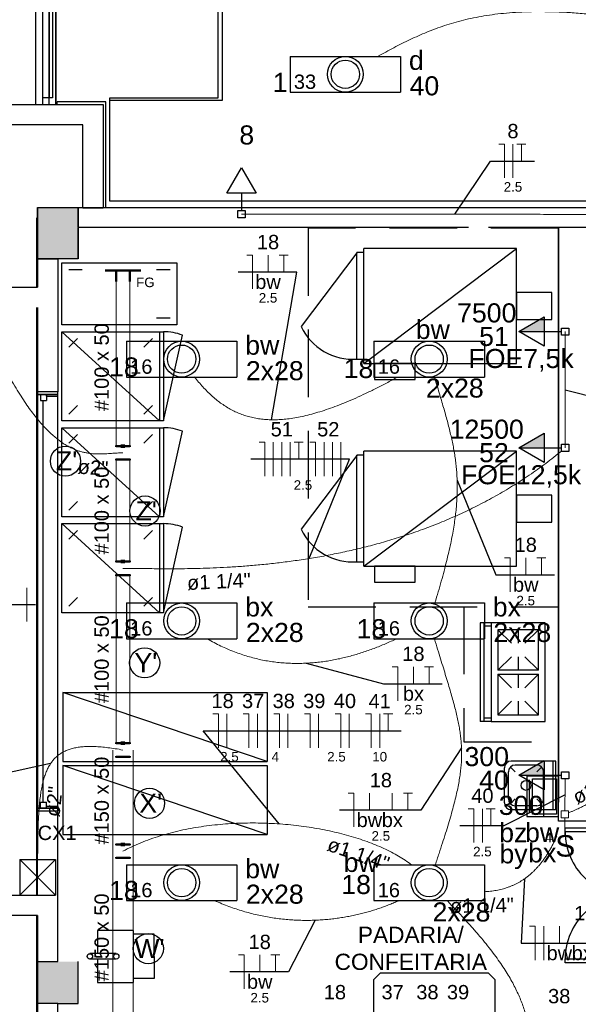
# Model space of a CAD drawing. Header units: millimetres. Extents: x 7 to 269, y 1 to 169.
# Tile 28 of 115: x 53.69 to 57.82, y 47.57 to 54.86. Entities that reach past the tile are written whole.
import ezdxf

# ---------------------------------------------------------------- set-up
doc = ezdxf.new("R2010")
doc.units = ezdxf.units.MM
doc.header["$MEASUREMENT"] = 0
doc.linetypes.add('Dashed', pattern=[0.75, 0.5, -0.25])
for name, color, linetype, lineweight in [('Eletroduto - Marco Polo', 6, 'Continuous', 9), ('Fiação - Marco Polo', 3, 'Continuous', 9), ('Interruptor - Marco Polo', 150, 'Continuous', 9), ('Layout - Marco Polo', 252, 'Continuous', 25), ('Layout-02 - Marco Polo', 243, 'Continuous', 50), ('Linha de Chamada - Marco Polo', 1, 'Continuous', 25), ('Luminárias - Marco Polo', 5, 'Continuous', 25), ('Textos - Marco Polo', 143, 'Continuous', 25), ('Tomadas - Marco Polo', 150, 'Continuous', 25)]:
    doc.layers.add(name, color=color, linetype=linetype, lineweight=lineweight)
doc.layers.add('Parede - Marco Polo', color=7, linetype='Continuous')
doc.styles.add('Arial', font='arial.ttf')

msp = doc.modelspace()

# ---------------------------------------------------------------- hatches: boundary and pattern name
at = {"layer": 'Parede - Marco Polo', "linetype": 'Continuous'}
for color, points in [(256, [(53.8184, 53.0868), (54.1184, 53.0868), (54.1184, 53.4663), (53.8184, 53.4668), (53.8184, 53.0868)]), (1, [(54.1184, 47.8803), (54.1184, 47.8863), (53.8184, 47.8863), (53.8184, 47.8803), (54.0744, 47.8803), (54.1184, 47.8803), (54.1184, 47.8803)]), (256, [(54.0249, 47.5768), (54.1184, 47.5768), (54.1184, 47.8803), (53.8184, 47.8803), (53.8184, 47.5768), (54.0169, 47.5768), (54.0249, 47.5768), (54.0249, 47.5768)])]:
    msp.add_hatch(color=color, dxfattribs=at).paths.add_polyline_path(points)
at = {"layer": 'Tomadas - Marco Polo', "linetype": 'Continuous'}
for points in [[(57.5648, 52.5474), (57.3773, 52.5474), (57.5648, 52.6557)], [(57.5648, 51.6874), (57.3773, 51.6874), (57.5648, 51.7956)], [(57.5648, 49.2652), (57.3773, 49.2652), (57.5648, 49.3734)]]:
    msp.add_hatch(color=256, dxfattribs=at).paths.add_polyline_path(points)

# ---------------------------------------------------------------- linework, layer by layer
at = {"layer": 'Eletroduto - Marco Polo', "linetype": 'Continuous'}
for p, q in [((54.399, 51.7006), (54.399, 52.918)), ((54.499, 51.7006), (54.499, 52.918)), ((54.3991, 50.8461), (54.3991, 51.6006)), ((54.4991, 50.8461), (54.4991, 51.6006)), ((54.399, 49.5021), (54.399, 50.7461)), ((54.499, 49.5021), (54.499, 50.7461)), ((54.374, 48.7034), (54.374, 49.4521)), ((54.524, 48.7034), (54.524, 49.4521)), ((54.3741, 47.4286), (54.374, 48.7034)), ((54.5241, 47.4286), (54.524, 48.7034))]:
    msp.add_line(p, q, dxfattribs=at)
for points in [[(59.4934, 54.568), (59.2949, 54.6217), (59.1061, 54.6703), (58.9266, 54.714), (58.7562, 54.753), (58.5944, 54.7874), (58.4409, 54.8173), (58.2954, 54.8429), (58.1575, 54.8644), (58.0268, 54.8819), (57.903, 54.8955), (57.7858, 54.9054), (57.6747, 54.9117), (57.5695, 54.9146), (57.4698, 54.9143), (57.3752, 54.9108), (57.2854, 54.9043), (57.2, 54.895), (57.1187, 54.8831), (57.0411, 54.8686), (56.9668, 54.8516), (56.8956, 54.8325), (56.8271, 54.8112), (56.7609, 54.788), (56.6966, 54.763), (56.634, 54.7364), (56.5726, 54.7082), (56.5121, 54.6787), (56.4521, 54.6479), (56.3924, 54.6161), (56.3324, 54.5834)], [(58.4558, 53.4147), (58.3056, 53.4148), (58.165, 53.4149), (58.0334, 53.4149), (57.91, 53.415), (57.7941, 53.4151), (57.685, 53.4152), (57.5821, 53.4152), (57.4846, 53.4153), (57.3919, 53.4153), (57.3033, 53.4154), (57.2181, 53.4155), (57.1356, 53.4155), (57.0551, 53.4156), (56.9759, 53.4156), (56.8974, 53.4157), (56.8187, 53.4157), (56.7394, 53.4158), (56.6586, 53.4158), (56.5757, 53.4159), (56.4899, 53.4159), (56.4007, 53.416), (56.3072, 53.4161), (56.2089, 53.4161), (56.105, 53.4162), (55.9948, 53.4163), (55.8777, 53.4164), (55.7529, 53.4165), (55.6198, 53.4165), (55.4777, 53.4166), (55.3259, 53.4168)], [(57.7193, 51.6874), (57.7193, 51.729), (57.7193, 51.7679), (57.7193, 51.8043), (57.7193, 51.8385), (57.7193, 51.8705), (57.7193, 51.9007), (57.7193, 51.9291), (57.7193, 51.956), (57.7193, 51.9815), (57.7193, 52.0059), (57.7193, 52.0294), (57.7193, 52.052), (57.7193, 52.0741), (57.7193, 52.0959), (57.7193, 52.1174), (57.7193, 52.1389), (57.7193, 52.1607), (57.7193, 52.1828), (57.7193, 52.2054), (57.7193, 52.2289), (57.7193, 52.2533), (57.7193, 52.2788), (57.7193, 52.3057), (57.7193, 52.3341), (57.7193, 52.3643), (57.7193, 52.3963), (57.7193, 52.4305), (57.7193, 52.4669), (57.7193, 52.5058), (57.7193, 52.5474)], [(53.6217, 52.1922), (53.659, 52.1287), (53.6954, 52.0702), (53.7309, 52.0165), (53.7656, 51.9674), (53.7994, 51.9227), (53.8325, 51.8821), (53.8648, 51.8456), (53.8964, 51.8129), (53.9272, 51.7838), (53.9574, 51.7581), (53.9869, 51.7356), (54.0157, 51.7161), (54.0439, 51.6994), (54.0715, 51.6853), (54.0985, 51.6736), (54.1249, 51.6641), (54.1509, 51.6567), (54.1762, 51.651), (54.2011, 51.6469), (54.2256, 51.6442), (54.2496, 51.6427), (54.2731, 51.6422), (54.2963, 51.6426), (54.319, 51.6435), (54.3415, 51.6448), (54.3636, 51.6464), (54.3853, 51.6479), (54.4068, 51.6493), (54.428, 51.6502), (54.449, 51.6506)], [(56.4797, 52.2106), (56.3979, 52.1669), (56.3191, 52.1267), (56.2433, 52.0899), (56.1704, 52.0564), (56.1002, 52.0263), (56.0327, 51.9993), (55.9679, 51.9756), (55.9055, 51.955), (55.8455, 51.9376), (55.7878, 51.9232), (55.7324, 51.9119), (55.6791, 51.9035), (55.6278, 51.8981), (55.5784, 51.8955), (55.5309, 51.8958), (55.4852, 51.899), (55.4412, 51.9048), (55.3987, 51.9134), (55.3577, 51.9247), (55.3181, 51.9385), (55.2798, 51.955), (55.2427, 51.974), (55.2067, 51.9955), (55.1717, 52.0194), (55.1376, 52.0457), (55.1044, 52.0744), (55.072, 52.1054), (55.0402, 52.1387), (55.0089, 52.1742), (54.9781, 52.2119)], [(56.7557, 50.5412), (56.7805, 50.6234), (56.8031, 50.7016), (56.8235, 50.7761), (56.8418, 50.8471), (56.8581, 50.9149), (56.8724, 50.9796), (56.8847, 51.0415), (56.8951, 51.1009), (56.9037, 51.1579), (56.9106, 51.2127), (56.9157, 51.2657), (56.9191, 51.3169), (56.9209, 51.3668), (56.9211, 51.4154), (56.9197, 51.463), (56.9169, 51.5098), (56.9127, 51.5561), (56.9071, 51.6021), (56.9002, 51.6481), (56.8921, 51.6941), (56.8827, 51.7405), (56.8722, 51.7876), (56.8605, 51.8354), (56.8478, 51.8843), (56.8341, 51.9345), (56.8195, 51.9861), (56.8039, 52.0395), (56.7875, 52.0949), (56.7703, 52.1524), (56.7524, 52.2124)], [(57.6938, 51.666), (57.575, 51.5723), (57.4538, 51.4856), (57.3306, 51.4055), (57.2057, 51.3318), (57.0793, 51.2641), (56.9519, 51.2024), (56.8237, 51.1462), (56.6952, 51.0953), (56.5666, 51.0496), (56.4383, 51.0086), (56.3106, 50.9722), (56.1838, 50.94), (56.0584, 50.9119), (55.9345, 50.8875), (55.8127, 50.8667), (55.6931, 50.849), (55.5762, 50.8344), (55.4623, 50.8224), (55.3516, 50.813), (55.2446, 50.8057), (55.1416, 50.8003), (55.0429, 50.7967), (54.9488, 50.7944), (54.8598, 50.7933), (54.7761, 50.7931), (54.698, 50.7935), (54.6259, 50.7942), (54.5602, 50.7951), (54.5011, 50.7958), (54.449, 50.7961)], [(55.0751, 50.2744), (55.1246, 50.2468), (55.174, 50.2216), (55.2235, 50.199), (55.2729, 50.1787), (55.3223, 50.1607), (55.3716, 50.145), (55.4208, 50.1315), (55.4699, 50.1201), (55.5189, 50.1108), (55.5677, 50.1035), (55.6163, 50.0981), (55.6647, 50.0946), (55.7129, 50.0928), (55.7608, 50.0928), (55.8084, 50.0945), (55.8557, 50.0978), (55.9026, 50.1026), (55.9492, 50.1088), (55.9955, 50.1165), (56.0413, 50.1255), (56.0867, 50.1358), (56.1316, 50.1474), (56.176, 50.16), (56.22, 50.1737), (56.2634, 50.1885), (56.3062, 50.2041), (56.3485, 50.2207), (56.3902, 50.2381), (56.4313, 50.2562), (56.4717, 50.275)], [(56.7586, 48.6032), (56.7864, 48.6864), (56.8119, 48.7644), (56.8352, 48.8375), (56.8562, 48.9062), (56.8751, 48.9707), (56.8918, 49.0314), (56.9065, 49.0887), (56.9191, 49.1429), (56.9297, 49.1944), (56.9383, 49.2436), (56.9449, 49.2907), (56.9497, 49.3361), (56.9525, 49.3803), (56.9536, 49.4235), (56.9529, 49.4661), (56.9504, 49.5084), (56.9462, 49.5509), (56.9403, 49.5938), (56.9328, 49.6375), (56.9237, 49.6824), (56.913, 49.7289), (56.9008, 49.7772), (56.8871, 49.8277), (56.872, 49.8808), (56.8555, 49.9369), (56.8376, 49.9962), (56.8184, 50.0592), (56.7979, 50.1261), (56.7761, 50.1975), (56.7531, 50.2735)], [(54.449, 49.4521), (54.3914, 49.462), (54.3375, 49.4695), (54.287, 49.4748), (54.2399, 49.4777), (54.1961, 49.4783), (54.1554, 49.4765), (54.1178, 49.4722), (54.0831, 49.4655), (54.0511, 49.4563), (54.0219, 49.4446), (53.9952, 49.4304), (53.9709, 49.4136), (53.949, 49.3943), (53.9293, 49.3723), (53.9117, 49.3476), (53.896, 49.3203), (53.8822, 49.2903), (53.8701, 49.2576), (53.8597, 49.2221), (53.8508, 49.1839), (53.8432, 49.1428), (53.837, 49.0989), (53.8318, 49.0521), (53.8278, 49.0024), (53.8246, 48.9499), (53.8222, 48.8943), (53.8206, 48.8358), (53.8195, 48.7743), (53.8188, 48.7098), (53.8185, 48.6422)], [(57.7167, 49.0033), (57.7168, 49.014), (57.7169, 49.0241), (57.717, 49.0337), (57.7171, 49.0427), (57.7172, 49.0513), (57.7173, 49.0595), (57.7174, 49.0672), (57.7174, 49.0747), (57.7175, 49.0818), (57.7176, 49.0888), (57.7176, 49.0954), (57.7177, 49.102), (57.7178, 49.1084), (57.7178, 49.1147), (57.7179, 49.121), (57.718, 49.1272), (57.718, 49.1335), (57.7181, 49.1399), (57.7182, 49.1465), (57.7182, 49.1531), (57.7183, 49.1601), (57.7184, 49.1672), (57.7184, 49.1747), (57.7185, 49.1824), (57.7186, 49.1906), (57.7187, 49.1992), (57.7188, 49.2082), (57.7189, 49.2178), (57.719, 49.2279), (57.7191, 49.2386)], [(58.3408, 49.1608), (58.3043, 49.1584), (58.2702, 49.1558), (58.2384, 49.153), (58.2087, 49.1499), (58.1811, 49.1465), (58.1554, 49.1429), (58.1314, 49.1391), (58.109, 49.135), (58.088, 49.1307), (58.0684, 49.1262), (58.05, 49.1214), (58.0327, 49.1164), (58.0162, 49.1111), (58.0005, 49.1057), (57.9855, 49.0999), (57.971, 49.094), (57.9568, 49.0878), (57.9429, 49.0814), (57.9291, 49.0748), (57.9152, 49.0679), (57.9011, 49.0609), (57.8867, 49.0536), (57.8718, 49.046), (57.8563, 49.0383), (57.8401, 49.0303), (57.823, 49.0221), (57.8049, 49.0137), (57.7857, 49.0051), (57.7652, 48.9963), (57.7432, 48.9872)], [(54.449, 48.7034), (54.5139, 48.7361), (54.5814, 48.7658), (54.6513, 48.7927), (54.7234, 48.8167), (54.7973, 48.8378), (54.873, 48.8563), (54.9501, 48.872), (55.0284, 48.885), (55.1076, 48.8955), (55.1876, 48.9034), (55.2681, 48.9088), (55.3489, 48.9117), (55.4297, 48.9123), (55.5104, 48.9105), (55.5906, 48.9063), (55.6701, 48.9), (55.7487, 48.8914), (55.8262, 48.8807), (55.9024, 48.868), (55.9769, 48.8531), (56.0496, 48.8363), (56.1202, 48.8175), (56.1885, 48.7969), (56.2543, 48.7744), (56.3173, 48.7501), (56.3773, 48.7241), (56.4341, 48.6964), (56.4874, 48.667), (56.5369, 48.6361), (56.5826, 48.6036)], [(57.6563, 48.8142), (57.6435, 48.7861), (57.6303, 48.7592), (57.6167, 48.7333), (57.6028, 48.7086), (57.5886, 48.685), (57.5739, 48.6624), (57.559, 48.6409), (57.5436, 48.6204), (57.528, 48.601), (57.5119, 48.5825), (57.4956, 48.5651), (57.4789, 48.5487), (57.4618, 48.5332), (57.4444, 48.5187), (57.4267, 48.5051), (57.4086, 48.4925), (57.3902, 48.4807), (57.3715, 48.4699), (57.3524, 48.4599), (57.333, 48.4508), (57.3133, 48.4425), (57.2932, 48.4351), (57.2729, 48.4285), (57.2522, 48.4227), (57.2311, 48.4177), (57.2098, 48.4135), (57.1882, 48.41), (57.1662, 48.4073), (57.1439, 48.4053), (57.1213, 48.4041)], [(55.1278, 48.3376), (55.1804, 48.3151), (55.2329, 48.2947), (55.2852, 48.2763), (55.3372, 48.2599), (55.389, 48.2454), (55.4404, 48.2328), (55.4916, 48.222), (55.5423, 48.2129), (55.5926, 48.2055), (55.6425, 48.1998), (55.6919, 48.1956), (55.7408, 48.193), (55.7891, 48.1918), (55.8368, 48.192), (55.8838, 48.1935), (55.9302, 48.1963), (55.9759, 48.2004), (56.0209, 48.2056), (56.065, 48.2119), (56.1084, 48.2193), (56.1509, 48.2277), (56.1925, 48.237), (56.2331, 48.2472), (56.2729, 48.2582), (56.3116, 48.2699), (56.3492, 48.2824), (56.3858, 48.2955), (56.4213, 48.3092), (56.4557, 48.3235), (56.4888, 48.3382)], [(56.8448, 48.3389), (56.9094, 48.2718), (56.9693, 48.2076), (57.0248, 48.1461), (57.0761, 48.0872), (57.1233, 48.0306), (57.1666, 47.9761), (57.2062, 47.9236), (57.2422, 47.8728), (57.2749, 47.8235), (57.3044, 47.7755), (57.3309, 47.7287), (57.3545, 47.6829), (57.3756, 47.6377), (57.3941, 47.5931), (57.4103, 47.5489), (57.4244, 47.5048), (57.4366, 47.4606), (57.447, 47.4161), (57.4558, 47.3712), (57.4632, 47.3256), (57.4694, 47.2792), (57.4745, 47.2317), (57.4787, 47.1829), (57.4822, 47.1327), (57.4852, 47.0808), (57.4879, 47.0271), (57.4904, 46.9713), (57.4929, 46.9132), (57.4955, 46.8527), (57.4985, 46.7895)]]:
    msp.add_spline(points, degree=3, dxfattribs=at)
at = {"layer": 'Fiação - Marco Polo'}
for p, q in [((57.2288, 53.9346), (57.2705, 53.9346)), ((57.2705, 53.6846), (57.2705, 53.9346)), ((57.333, 53.6846), (57.333, 53.9346)), ((57.3622, 53.9346), (57.4288, 53.9346)), ((57.3955, 53.8096), (57.3955, 53.9346)), ((55.3644, 53.1135), (55.406, 53.1135)), ((55.406, 52.8635), (55.406, 53.1135)), ((55.522, 52.9885), (55.522, 53.1135)), ((55.6046, 53.1135), (55.6713, 53.1135)), ((55.638, 52.9885), (55.638, 53.1135)), ((55.4569, 51.7285), (55.4986, 51.7285)), ((55.4986, 51.4785), (55.4986, 51.7285)), ((55.5611, 51.4785), (55.5611, 51.7285)), ((55.6236, 51.4785), (55.6236, 51.7285)), ((55.6861, 51.4785), (55.6861, 51.7285)), ((55.7153, 51.7285), (55.7819, 51.7285)), ((55.7486, 51.6035), (55.7486, 51.7285)), ((55.8319, 51.7285), (55.8736, 51.7285)), ((55.8736, 51.4785), (55.8736, 51.7285)), ((55.9361, 51.4785), (55.9361, 51.7285)), ((55.9986, 51.4785), (55.9986, 51.7285)), ((56.0611, 51.4785), (56.0611, 51.7285)), ((57.2696, 50.8733), (57.3113, 50.8733)), ((57.3113, 50.6233), (57.3113, 50.8733)), ((57.4273, 50.7483), (57.4273, 50.8733)), ((57.5099, 50.8733), (57.5765, 50.8733)), ((57.5432, 50.7483), (57.5432, 50.8733)), ((53.7391, 50.4029), (53.7391, 50.6529)), ((56.4394, 50.0671), (56.481, 50.0671)), ((56.481, 49.8171), (56.481, 50.0671)), ((56.597, 49.9421), (56.597, 50.0671)), ((56.6796, 50.0671), (56.7463, 50.0671)), ((56.713, 49.9421), (56.713, 50.0671)), ((55.1129, 49.7186), (55.1546, 49.7186)), ((55.1546, 49.4686), (55.1546, 49.7186)), ((55.2171, 49.4686), (55.2171, 49.7186)), ((55.3391, 49.7186), (55.3807, 49.7186)), ((55.3807, 49.4686), (55.3807, 49.7186)), ((55.4432, 49.4686), (55.4432, 49.7186)), ((55.5652, 49.7186), (55.6068, 49.7186)), ((55.6068, 49.4686), (55.6068, 49.7186)), ((55.6693, 49.4686), (55.6693, 49.7186)), ((55.7913, 49.7186), (55.833, 49.7186)), ((55.833, 49.4686), (55.833, 49.7186)), ((55.8955, 49.4686), (55.8955, 49.7186)), ((56.0174, 49.7186), (56.0591, 49.7186)), ((56.0591, 49.4686), (56.0591, 49.7186)), ((56.1216, 49.4686), (56.1216, 49.7186)), ((56.2435, 49.7186), (56.2852, 49.7186)), ((56.2852, 49.4686), (56.2852, 49.7186)), ((56.3477, 49.4686), (56.3477, 49.7186)), ((56.3769, 49.7186), (56.4436, 49.7186)), ((56.4102, 49.5936), (56.4102, 49.7186)), ((56.1138, 49.1326), (56.1555, 49.1326)), ((56.1555, 48.8826), (56.1555, 49.1326)), ((56.2714, 49.0076), (56.2714, 49.1326)), ((56.4409, 49.0076), (56.4409, 49.1326)), ((56.5235, 49.1326), (56.5902, 49.1326)), ((56.5568, 49.0076), (56.5568, 49.1326)), ((57.0026, 49.0172), (57.0443, 49.0172)), ((57.0443, 48.7672), (57.0443, 49.0172)), ((57.1068, 48.7672), (57.1068, 49.0172)), ((57.1359, 49.0172), (57.2026, 49.0172)), ((57.1693, 48.8922), (57.1693, 49.0172)), ((57.4561, 48.1482), (57.4978, 48.1482)), ((57.4978, 47.8982), (57.4978, 48.1482)), ((57.5603, 47.8982), (57.5603, 48.1482)), ((57.6762, 48.0232), (57.6762, 48.1482)), ((55.3028, 47.9358), (55.3444, 47.9358)), ((55.3444, 47.6858), (55.3444, 47.9358)), ((55.4604, 47.8108), (55.4604, 47.9358)), ((55.543, 47.9358), (55.6097, 47.9358)), ((55.5764, 47.8108), (55.5764, 47.9358))]:
    msp.add_line(p, q, dxfattribs=at)
at = {"layer": 'Interruptor - Marco Polo'}
for p, q in [((57.6899, 49.0033), (57.743, 49.0033)), ((57.6899, 48.9502), (57.6899, 49.0033)), ((57.743, 49.0033), (57.743, 48.9502)), ((57.743, 48.9502), (57.6899, 48.9502)), ((57.7164, 48.8218), (57.7164, 48.9502))]:
    msp.add_line(p, q, dxfattribs=at)
at = {"layer": 'Layout - Marco Polo'}
for p, q in [((55.1533, 54.2768), (55.1533, 77.4769)), ((55.1533, 54.2768), (55.1533, 77.4599)), ((55.1833, 77.4599), (55.1833, 54.2568)), ((53.8033, 59.2268), (53.8033, 54.2268)), ((53.8033, 59.2268), (53.8033, 54.2268)), ((53.9533, 54.2268), (53.9533, 59.2268)), ((53.9533, 59.2268), (53.9533, 54.2268)), ((53.9533, 59.2268), (53.9533, 54.2268)), ((53.9533, 59.2268), (53.9533, 54.2268)), ((53.8533, 55.0348), (53.8533, 54.2768)), ((53.9028, 55.0348), (53.9028, 54.2768)), ((53.9028, 54.2768), (53.9028, 55.0348)), ((53.9278, 55.0348), (53.9278, 54.2768)), ((53.9033, 54.2768), (53.8533, 54.2768)), ((53.8533, 54.2768), (53.8533, 54.2268)), ((53.9278, 54.2768), (53.9028, 54.2768)), ((53.9033, 54.2268), (53.9033, 54.2768)), ((54.3533, 53.5118), (54.3533, 54.2768)), ((54.3533, 54.2768), (55.1533, 54.2768)), ((54.3533, 54.2768), (55.1533, 54.2768)), ((55.1833, 54.2568), (54.3533, 54.2568)), ((62.0033, 53.5118), (54.3533, 53.5118)), ((57.6694, 53.3123), (57.6694, 49.0663)), ((56.1794, 52.3423), (56.1794, 53.1323)), ((56.2294, 53.1323), (56.1794, 53.1323)), ((56.2294, 52.3123), (56.2294, 53.1623)), ((56.2294, 52.3123), (57.3594, 53.1623)), ((57.3594, 53.1623), (56.2294, 53.1623)), ((57.3594, 52.3123), (57.3594, 53.1623)), ((53.9984, 52.5968), (53.9984, 53.0563)), ((53.9984, 53.0563), (54.8484, 53.0563)), ((54.8484, 53.0563), (54.8484, 52.5968)), ((54.0484, 53.0063), (54.1484, 53.0063)), ((54.6984, 53.0063), (54.7984, 53.0063)), ((54.8484, 52.5968), (53.9984, 52.5968)), ((54.7984, 52.6468), (54.6984, 52.6468)), ((53.9984, 51.8868), (53.9984, 52.5468)), ((54.7184, 51.8868), (53.9984, 52.5468)), ((53.9984, 52.5468), (54.7484, 52.5468)), ((54.7184, 52.5468), (54.7184, 51.8868)), ((54.7484, 52.5468), (54.7484, 51.8868)), ((54.0484, 52.4328), (54.1134, 52.4963)), ((54.6034, 52.4328), (54.6684, 52.4963)), ((56.2294, 52.3423), (56.1794, 52.3423)), ((56.2294, 52.3123), (57.3594, 52.3123)), ((54.0484, 51.9368), (54.1134, 52.0003)), ((54.6034, 51.9368), (54.6684, 52.0003)), ((54.7484, 51.8868), (53.9984, 51.8868)), ((53.9984, 51.1768), (53.9984, 51.8368)), ((53.9984, 51.8368), (54.7484, 51.8368)), ((54.7184, 51.1768), (53.9984, 51.8368)), ((54.7184, 51.8368), (54.7184, 51.1768)), ((54.7484, 51.8368), (54.7484, 51.1768)), ((54.0484, 51.7228), (54.1134, 51.7868)), ((54.6034, 51.7228), (54.6684, 51.7868)), ((56.2294, 50.8128), (56.2294, 51.6628)), ((57.3594, 51.6628), (56.2294, 51.6628)), ((56.2294, 50.8128), (57.3594, 51.6628)), ((57.3594, 50.8128), (57.3594, 51.6628)), ((56.1794, 50.8428), (56.1794, 51.6328)), ((56.2294, 51.6328), (56.1794, 51.6328)), ((54.0484, 51.2268), (54.1134, 51.2903)), ((54.6034, 51.2268), (54.6684, 51.2903)), ((54.7484, 51.1768), (53.9984, 51.1768)), ((53.9984, 50.4668), (53.9984, 51.1268)), ((53.9984, 51.1268), (54.7484, 51.1268)), ((54.7184, 50.4668), (53.9984, 51.1268)), ((54.0484, 51.0128), (54.1134, 51.0768)), ((54.6034, 51.0128), (54.6684, 51.0768)), ((54.7184, 51.1268), (54.7184, 50.4668)), ((54.7484, 51.1268), (54.7484, 50.4668)), ((56.2294, 50.8428), (56.1794, 50.8428)), ((56.2294, 50.8128), (57.3594, 50.8128)), ((54.0484, 50.5168), (54.1134, 50.5803)), ((54.6034, 50.5168), (54.6684, 50.5803)), ((54.7484, 50.4668), (53.9984, 50.4668)), ((57.0914, 50.3923), (57.0914, 49.6623)), ((57.1714, 50.3923), (57.0914, 50.3923)), ((57.1164, 50.3923), (57.1164, 49.6623)), ((57.1714, 50.3673), (57.1164, 50.3673)), ((57.5214, 50.3423), (57.2214, 50.3423)), ((57.2214, 50.3423), (57.2214, 50.0423)), ((57.2214, 50.3423), (57.3214, 50.2423)), ((57.3714, 50.3423), (57.3714, 50.2423)), ((57.5214, 50.3423), (57.4214, 50.2423)), ((57.5214, 50.0423), (57.5214, 50.3423)), ((57.3214, 50.1423), (57.2214, 50.0423)), ((57.3714, 50.1423), (57.3714, 50.0423)), ((57.4214, 50.1423), (57.5214, 50.0423)), ((57.5214, 50.0423), (57.2214, 50.0423)), ((57.2214, 50.0123), (57.5214, 50.0123)), ((57.2214, 50.0123), (57.2214, 49.7123)), ((57.2214, 50.0123), (57.3214, 49.9123)), ((57.3714, 50.0123), (57.3714, 49.9123)), ((57.5214, 50.0123), (57.4214, 49.9123)), ((57.5214, 49.7123), (57.5214, 50.0123)), ((57.3214, 49.8123), (57.2214, 49.7123)), ((57.3714, 49.8123), (57.3714, 49.7123)), ((57.4214, 49.8123), (57.5214, 49.7123)), ((57.1714, 49.6873), (57.1164, 49.6873)), ((57.2214, 49.7123), (57.5214, 49.7123)), ((57.1714, 49.6623), (57.0914, 49.6623)), ((57.2694, 49.0603), (57.2694, 49.3203)), ((57.3494, 49.2903), (57.3139, 49.3253)), ((57.6494, 49.3703), (57.3194, 49.3703)), ((57.5094, 49.3403), (57.3494, 49.3403)), ((57.5094, 49.2903), (57.5444, 49.3253)), ((57.6294, 49.0103), (57.6294, 49.3703)), ((57.6494, 49.0103), (57.6494, 49.3703)), ((57.2994, 49.0903), (57.2994, 49.2903)), ((57.5594, 49.0903), (57.5594, 49.2903)), ((57.3494, 49.0903), (57.3139, 49.0548)), ((57.5094, 49.0403), (57.3494, 49.0403)), ((57.5094, 49.0903), (57.5444, 49.0548)), ((57.6694, 48.9268), (57.6694, 49.0663)), ((57.6494, 49.0103), (57.3194, 49.0103)), ((54.5264, 48.1178), (54.2609, 48.1178)), ((54.2609, 48.1178), (54.2609, 47.9458)), ((54.5264, 47.7328), (54.5264, 48.1178)), ((54.6809, 48.0888), (54.5264, 48.0888)), ((54.6809, 47.9253), (54.6809, 48.0888)), ((54.3999, 47.9458), (54.2049, 47.9458)), ((54.3999, 47.9058), (54.2049, 47.9058)), ((54.2609, 47.9058), (54.2609, 47.7328)), ((54.6809, 47.9253), (54.6809, 47.7623)), ((54.2609, 47.7328), (54.5264, 47.7328)), ((54.6809, 47.7623), (54.5264, 47.7623))]:
    msp.add_line(p, q, dxfattribs=at)
at = {"layer": 'Layout - Marco Polo', "linetype": 'Continuous'}
for p, q in [((56.1794, 53.1308), (55.7659, 52.5858)), ((54.7484, 51.8868), (54.8884, 52.5213)), ((54.7484, 51.1768), (54.8884, 51.8113)), ((56.1794, 51.6313), (55.7659, 51.0858)), ((54.7484, 50.4668), (54.8884, 51.1013))]:
    msp.add_line(p, q, dxfattribs=at)
at = {"layer": 'Layout - Marco Polo', "linetype": 'Dashed'}
for p, q in [((57.5589, 49.2593), (57.5589, 48.9593)), ((57.4519, 49.2308), (57.4519, 48.9873)), ((57.4779, 49.2398), (57.6554, 49.2398)), ((57.4779, 48.9783), (57.4779, 49.2398)), ((57.6554, 49.2398), (57.6554, 48.9783)), ((57.6554, 48.9783), (57.4779, 48.9783))]:
    msp.add_line(p, q, dxfattribs=at)
for points in [[(57.6694, 53.3123), (55.8194, 53.3123), (55.8194, 50.5123), (57.6694, 50.5123)], [(56.9694, 50.5123), (56.9694, 49.5123), (57.6694, 49.5123), (57.6694, 53.3123)], [(57.6694, 49.2593), (57.4344, 49.2593), (57.4344, 48.9593), (57.6694, 48.9593), (57.6694, 49.2593)]]:
    msp.add_lwpolyline(points, dxfattribs=at)
at = {"layer": 'Layout - Marco Polo'}
for points in [[(57.3594, 52.6373), (57.6194, 52.6373), (57.6194, 52.8373), (57.3594, 52.8373), (57.3594, 52.6373)], [(56.6094, 52.1923), (56.6094, 52.3123), (56.3094, 52.3123), (56.3094, 52.1923), (56.6094, 52.1923)], [(57.3594, 51.1378), (57.6194, 51.1378), (57.6194, 51.3378), (57.3594, 51.3378), (57.3594, 51.1378)], [(56.6094, 50.6928), (56.6094, 50.8128), (56.3094, 50.8128), (56.3094, 50.6928), (56.6094, 50.6928)], [(57.5714, 50.3923), (57.1714, 50.3923), (57.1714, 49.6623), (57.5714, 49.6623), (57.5714, 50.3923)], [(58.2184, 48.8468), (57.7184, 48.8468), (57.7184, 48.8768), (58.2184, 48.8768), (58.2184, 48.8468)], [(58.2184, 47.8768), (57.7184, 47.8768), (57.7184, 47.9068), (58.2184, 47.9068), (58.2184, 47.8768)]]:
    msp.add_lwpolyline(points, close=True, dxfattribs=at)
for points in [[(54.0059, 49.8768), (55.5159, 49.8768), (55.5159, 49.3668), (54.0059, 49.8768), (54.0059, 49.3668), (55.5159, 49.3668)], [(54.0059, 49.3368), (55.5159, 49.3368), (55.5159, 48.8268), (54.0059, 49.3368), (54.0059, 48.8268), (55.5159, 48.8268)], [(56.3014, 47.7508), (56.3014, 45.3508), (56.3514, 45.3008), (56.3514, 45.3008), (57.1514, 45.3008), (57.2014, 45.3508), (57.2014, 45.3508), (57.2014, 47.7508), (57.1514, 47.8008), (57.1514, 47.8008), (56.3514, 47.8008), (56.3014, 47.7508), (56.3014, 47.7508)]]:
    msp.add_lwpolyline(points, dxfattribs=at)
for centre, radius in [((57.4294, 49.1903), 0.0366), ((54.2049, 47.9253), 0.02), ((54.3999, 47.9253), 0.02)]:
    msp.add_circle(centre, radius, dxfattribs=at)
at = {"layer": 'Layout - Marco Polo', "linetype": 'Continuous'}
for centre, radius, start, end in [((54.7484, 52.1468), 0.4, 69.4635, 90), ((56.1489, 52.7673), 0.4238, 205.353, 274.115), ((54.7484, 51.4363), 0.4, 69.4635, 90), ((54.7484, 50.7268), 0.4, 69.4635, 90), ((56.1489, 51.2673), 0.4238, 205.353, 274.115)]:
    msp.add_arc(centre, radius, start, end, dxfattribs=at)
at = {"layer": 'Layout - Marco Polo'}
for centre, radius, start, end in [((57.3194, 49.3203), 0.05, 90, 180), ((57.3494, 49.2903), 0.05, 90, 180), ((57.5094, 49.2903), 0.05, 0, 90), ((57.3194, 49.0603), 0.05, 180, 270), ((57.3494, 49.0903), 0.05, 180, 270), ((57.5094, 49.0903), 0.05, 270, 0), ((58.1894, 48.8468), 0.4709, 180, 273.543), ((58.1894, 47.9068), 0.4709, 86.4571, 180)]:
    msp.add_arc(centre, radius, start, end, dxfattribs=at)
at = {"layer": 'Layout-02 - Marco Polo'}
for p, q in [((54.317, 53), (54.399, 53)), ((54.399, 53), (54.399, 52.918)), ((54.499, 53), (54.399, 53)), ((54.499, 52.918), (54.499, 53)), ((54.499, 53), (54.581, 53)), ((54.399, 51.6956), (54.399, 51.7056)), ((54.399, 51.7006), (54.434, 51.7006)), ((54.434, 51.7056), (54.464, 51.7056)), ((54.434, 51.6956), (54.434, 51.7056)), ((54.434, 51.6956), (54.464, 51.6956)), ((54.464, 51.6956), (54.464, 51.7056)), ((54.464, 51.7006), (54.499, 51.7006)), ((54.499, 51.6956), (54.499, 51.7056)), ((54.399, 51.5956), (54.399, 51.6056)), ((54.499, 51.6006), (54.399, 51.6006)), ((54.499, 51.5956), (54.499, 51.6056)), ((54.399, 50.8411), (54.399, 50.8511)), ((54.399, 50.8461), (54.434, 50.8461)), ((54.434, 50.8511), (54.464, 50.8511)), ((54.434, 50.8411), (54.434, 50.8511)), ((54.464, 50.8411), (54.464, 50.8511)), ((54.464, 50.8461), (54.499, 50.8461)), ((54.499, 50.8411), (54.499, 50.8511)), ((54.434, 50.8411), (54.464, 50.8411)), ((54.399, 50.7411), (54.399, 50.7511)), ((54.499, 50.7461), (54.399, 50.7461)), ((54.499, 50.7411), (54.499, 50.7511)), ((54.399, 49.4971), (54.399, 49.5071)), ((54.399, 49.5021), (54.434, 49.5021)), ((54.434, 49.5071), (54.464, 49.5071)), ((54.434, 49.4971), (54.434, 49.5071)), ((54.434, 49.4971), (54.464, 49.4971)), ((54.464, 49.4971), (54.464, 49.5071)), ((54.464, 49.5021), (54.499, 49.5021)), ((54.499, 49.4971), (54.499, 49.5071)), ((54.399, 49.3971), (54.399, 49.4071)), ((54.499, 49.4021), (54.399, 49.4021)), ((54.499, 49.3971), (54.499, 49.4071)), ((54.399, 48.7484), (54.399, 48.7584)), ((54.399, 48.7533), (54.434, 48.7533)), ((54.434, 48.7584), (54.464, 48.7584)), ((54.434, 48.7484), (54.434, 48.7584)), ((54.434, 48.7484), (54.464, 48.7484)), ((54.464, 48.7484), (54.464, 48.7584)), ((54.464, 48.7533), (54.499, 48.7533)), ((54.499, 48.7484), (54.499, 48.7584)), ((54.399, 48.6484), (54.399, 48.6583)), ((54.499, 48.6534), (54.399, 48.6534)), ((54.499, 48.6484), (54.499, 48.6583))]:
    msp.add_line(p, q, dxfattribs=at)
at = {"layer": 'Linha de Chamada - Marco Polo'}
for p, q in [((56.9039, 53.4157), (57.1663, 53.8096)), ((57.1663, 53.8096), (57.4913, 53.8096)), ((55.7338, 52.9885), (55.3019, 52.9885)), ((55.5477, 51.8954), (55.7338, 52.9885)), ((57.7193, 52.1174), (58.1499, 52.0069)), ((56.1236, 51.6035), (55.3944, 51.6035)), ((55.8259, 50.8688), (56.1236, 51.6035)), ((56.9203, 51.4489), (57.2071, 50.7483)), ((57.2071, 50.7483), (57.639, 50.7483)), ((53.0725, 50.5279), (53.8016, 50.5279)), ((55.8041, 50.0943), (56.3769, 49.9421)), ((56.3769, 49.9421), (56.8088, 49.9421)), ((55.604, 48.9055), (55.042, 49.5936)), ((55.042, 49.5936), (56.5061, 49.5936)), ((56.9527, 49.4692), (56.6527, 49.0076)), ((53.914, 49.3513), (50.5999, 48.6373)), ((57.7179, 49.121), (57.2651, 48.8922)), ((56.6527, 49.0076), (56.0513, 49.0076)), ((57.2651, 48.8922), (56.9401, 48.8922)), ((57.4195, 48.4999), (57.3936, 48.0232)), ((55.8693, 48.1929), (55.6722, 47.8108)), ((57.3936, 48.0232), (58.8486, 48.0232)), ((55.6722, 47.8108), (55.2403, 47.8108))]:
    msp.add_line(p, q, dxfattribs=at)
for centre in [(54.0241, 51.5892), (54.6123, 51.2205), (54.61, 50.0968), (54.6458, 49.058), (54.6365, 47.9826)]:
    msp.add_circle(centre, 0.1116, dxfattribs=at)
at = {"layer": 'Luminárias - Marco Polo'}
for p, q in [((55.6856, 54.5838), (56.5017, 54.5838)), ((55.6856, 54.5838), (55.6856, 54.3188)), ((56.5017, 54.5838), (56.5017, 54.3188)), ((55.6856, 54.3188), (56.5017, 54.3188)), ((54.4753, 52.4764), (55.2914, 52.4764)), ((54.4753, 52.4764), (54.4753, 52.2114)), ((55.2914, 52.4764), (55.2914, 52.2114)), ((56.3054, 52.4764), (57.1215, 52.4764)), ((56.3054, 52.4764), (56.3054, 52.2114)), ((57.1215, 52.4764), (57.1215, 52.2114)), ((54.4753, 52.2114), (55.2914, 52.2114)), ((56.3054, 52.2114), (57.1215, 52.2114)), ((54.4753, 50.5399), (55.2914, 50.5399)), ((54.4753, 50.5399), (54.4753, 50.2749)), ((55.2914, 50.5399), (55.2914, 50.2749)), ((56.3054, 50.5399), (57.1215, 50.5399)), ((56.3054, 50.5399), (56.3054, 50.2749)), ((57.1215, 50.5399), (57.1215, 50.2749)), ((54.4753, 50.2749), (55.2914, 50.2749)), ((56.3054, 50.2749), (57.1215, 50.2749)), ((54.4753, 48.6033), (55.2914, 48.6033)), ((54.4753, 48.6033), (54.4753, 48.3383)), ((55.2914, 48.6033), (55.2914, 48.3383)), ((56.3054, 48.6033), (57.1215, 48.6033)), ((56.3054, 48.6033), (56.3054, 48.3383)), ((57.1215, 48.6033), (57.1215, 48.3383)), ((54.4753, 48.3383), (55.2914, 48.3383)), ((56.3054, 48.3383), (57.1215, 48.3383))]:
    msp.add_line(p, q, dxfattribs=at)
for centre, radius in [((56.0936, 54.4513), 0.1325), ((56.0936, 54.4513), 0.1046), ((54.8834, 52.3439), 0.1325), ((54.8834, 52.3439), 0.1046), ((56.7135, 52.3439), 0.1325), ((56.7135, 52.3439), 0.1046), ((54.8834, 50.4074), 0.1325), ((54.8834, 50.4074), 0.1046), ((56.7135, 50.4074), 0.1325), ((56.7135, 50.4074), 0.1046), ((54.8834, 48.4708), 0.1325), ((56.7135, 48.4708), 0.1325), ((54.8834, 48.4708), 0.1046), ((56.7135, 48.4708), 0.1046)]:
    msp.add_circle(centre, radius, dxfattribs=at)
at = {"layer": 'Parede - Marco Polo'}
for p, q in [((53.3033, 54.2268), (54.3033, 54.2268)), ((53.8533, 54.2268), (53.9033, 54.2268)), ((54.3233, 54.2468), (53.9633, 54.2468)), ((53.9633, 54.2268), (53.9633, 54.2468)), ((54.3033, 54.2268), (54.3033, 53.4618)), ((54.3233, 53.4668), (54.3233, 54.2468)), ((54.1533, 54.0768), (53.4533, 54.0768)), ((54.1533, 53.4618), (54.1533, 54.0768)), ((53.8183, 53.4668), (62.0533, 53.4668)), ((53.8183, 52.8768), (53.8183, 53.4668)), ((53.8184, 53.4668), (53.8184, 52.8768)), ((53.8184, 53.4668), (54.1534, 53.4663)), ((54.1183, 53.3168), (54.1183, 53.4668)), ((54.3033, 53.4618), (54.1533, 53.4618)), ((53.8184, 53.3863), (53.8099, 53.3863)), ((53.8099, 53.3863), (53.8099, 52.8768)), ((57.0033, 53.3168), (54.1183, 53.3168)), ((54.1183, 53.3168), (54.1183, 53.0868)), ((54.1184, 53.0868), (54.1184, 53.3123)), ((58.9534, 53.3168), (57.1533, 53.3168)), ((57.6694, 49.2168), (57.6694, 53.3123)), ((53.8183, 53.0868), (53.9683, 53.0868)), ((54.1183, 53.0868), (53.9683, 53.0868)), ((53.9684, 53.0868), (53.9684, 52.1018)), ((54.1184, 53.0868), (53.9684, 53.0868)), ((53.4533, 52.8768), (53.8183, 52.8768)), ((53.8099, 52.7268), (53.8099, 48.3768)), ((53.8184, 52.7268), (53.8184, 52.1018)), ((53.8184, 52.1018), (53.8184, 52.0828)), ((53.9684, 52.1018), (53.8184, 52.1018)), ((53.8184, 52.1018), (53.8184, 52.0828)), ((53.9684, 52.0698), (53.9684, 52.1018)), ((53.9684, 52.0828), (53.9684, 52.1018)), ((53.8829, 52.0828), (53.8184, 52.0828)), ((53.8184, 52.0828), (53.9684, 52.0828)), ((53.8184, 52.0828), (53.8184, 49.0208)), ((53.9684, 52.0828), (53.8184, 52.0828)), ((53.8384, 52.0828), (53.8829, 52.0828)), ((53.8384, 52.0828), (53.8384, 52.0383)), ((53.8384, 52.0383), (53.8829, 52.0383)), ((53.8604, 49.0653), (53.8604, 52.0383)), ((53.8829, 52.0828), (53.8829, 52.0383)), ((53.8829, 52.0698), (53.8829, 52.0828)), ((53.8829, 52.0698), (53.9684, 52.0698)), ((53.9684, 49.0208), (53.9684, 52.0828)), ((53.8384, 49.0653), (53.8829, 49.0653)), ((53.8384, 49.0208), (53.8384, 49.0653)), ((53.8829, 49.0208), (53.8829, 49.0653)), ((53.9684, 49.0333), (53.8829, 49.0333)), ((53.8829, 49.0208), (53.8829, 49.0333)), ((53.9684, 49.0333), (53.9684, 49.0018)), ((53.8829, 49.0208), (53.8184, 49.0208)), ((53.8184, 49.0018), (53.8184, 49.0208)), ((53.8184, 49.0208), (53.8184, 49.0018)), ((53.9684, 49.0208), (53.8184, 49.0208)), ((53.8184, 49.0208), (53.9684, 49.0208)), ((53.8184, 48.3768), (53.8184, 49.0018)), ((53.8184, 49.0018), (53.9684, 49.0018)), ((53.8384, 49.0208), (53.8829, 49.0208)), ((53.9684, 49.0018), (53.9684, 49.0208)), ((53.9684, 47.8863), (53.9684, 49.0018)), ((58.2184, 48.9268), (57.6694, 48.9268)), ((53.8184, 48.3768), (53.3034, 48.3768)), ((53.8184, 48.2268), (53.4534, 48.2268)), ((53.8099, 48.2268), (53.8099, 47.0268)), ((53.8184, 48.2268), (53.8184, 47.0268)), ((53.8184, 47.8863), (53.9684, 47.8863)), ((54.1184, 47.7368), (54.1184, 47.8863)), ((54.1184, 47.5768), (54.1184, 47.7368)), ((53.9684, 47.5768), (53.8184, 47.5768)), ((53.9684, 46.8633), (53.9684, 47.5768))]:
    msp.add_line(p, q, dxfattribs=at)
at = {"layer": 'Parede - Marco Polo', "color": 1}
msp.add_line((53.9684, 47.5768), (54.1184, 47.5768), dxfattribs=at)
at = {"layer": 'Parede - Marco Polo'}
msp.add_lwpolyline([(53.8184, 53.4668), (54.1184, 53.4668), (54.1184, 53.0868), (53.8184, 53.0868), (53.8184, 53.4668)], close=True, dxfattribs=at)
at = {"layer": 'Tomadas - Marco Polo'}
for p, q in [((55.2176, 53.5713), (55.3259, 53.7588)), ((55.3259, 53.7588), (55.4341, 53.5713)), ((55.4341, 53.5713), (55.2176, 53.5713)), ((55.3259, 53.5713), (55.3259, 53.4433)), ((55.2993, 53.4433), (55.3524, 53.4433)), ((55.2993, 53.3903), (55.2993, 53.4433)), ((55.3524, 53.4433), (55.3524, 53.3903)), ((55.3524, 53.3903), (55.2993, 53.3903)), ((57.3773, 52.5474), (57.5648, 52.6557)), ((57.5648, 52.6557), (57.5648, 52.4392)), ((57.3773, 52.5474), (57.5648, 52.5474)), ((57.5648, 52.4392), (57.3773, 52.5474)), ((57.5648, 52.5474), (57.6928, 52.5474)), ((57.6928, 52.5209), (57.6928, 52.574)), ((57.6928, 52.574), (57.7459, 52.574)), ((57.7459, 52.5209), (57.6928, 52.5209)), ((57.7459, 52.574), (57.7459, 52.5209)), ((57.3773, 51.6874), (57.5648, 51.7956)), ((57.5648, 51.7956), (57.5648, 51.5791)), ((57.3773, 51.6874), (57.5648, 51.6874)), ((57.5648, 51.5791), (57.3773, 51.6874)), ((57.5648, 51.6874), (57.6928, 51.6874)), ((57.6928, 51.6609), (57.6928, 51.7139)), ((57.6928, 51.7139), (57.7459, 51.7139)), ((57.7459, 51.6609), (57.6928, 51.6609)), ((57.7459, 51.7139), (57.7459, 51.6609)), ((57.3773, 49.2652), (57.5648, 49.3734)), ((57.5648, 49.3734), (57.5648, 49.1569)), ((57.3773, 49.2652), (57.5648, 49.2652)), ((57.5648, 49.1569), (57.3773, 49.2652)), ((57.5648, 49.2652), (57.6928, 49.2652)), ((57.6928, 49.2386), (57.6928, 49.2917)), ((57.6928, 49.2917), (57.7459, 49.2917)), ((57.7459, 49.2917), (57.7459, 49.2386)), ((57.7459, 49.2386), (57.6928, 49.2386)), ((53.6859, 48.6422), (53.9509, 48.6422)), ((53.6859, 48.6422), (53.6859, 48.3772)), ((53.6859, 48.6422), (53.9509, 48.3772)), ((53.9509, 48.6422), (53.6859, 48.3772)), ((53.9509, 48.6422), (53.9509, 48.3772)), ((53.6859, 48.3772), (53.9509, 48.3772))]:
    msp.add_line(p, q, dxfattribs=at)

# ---------------------------------------------------------------- texts
at = {"layer": 'Fiação - Marco Polo', "attachment_point": 8, "line_spacing_factor": 0.798, "style": 'Arial'}
for s, insert, char_height, width in [('8', (57.333, 53.9768), 0.1059, 0.12708), ('2.5', (57.333, 53.5822), 0.0706, 0.25416), ('18', (55.522, 53.1558), 0.1059, 0.25416), ('bw', (55.522, 52.8613), 0.1059, 0.25416), ('2.5', (55.522, 52.7612), 0.0706, 0.25416), ('51', (55.6235, 51.7708), 0.1059, 0.25416), ('52', (55.9675, 51.7708), 0.1059, 0.25416), ('2.5', (55.78, 51.3762), 0.0706, 0.25416), ('18', (57.4275, 50.9158), 0.1059, 0.25416), ('bw', (57.4275, 50.6213), 0.1059, 0.25416), ('2.5', (57.4275, 50.5212), 0.0706, 0.25416), ('18', (56.597, 50.1093), 0.1059, 0.25416), ('18', (55.186, 49.7608), 0.1059, 0.25416), ('37', (55.412, 49.7608), 0.1059, 0.25416), ('38', (55.638, 49.7608), 0.1059, 0.25416), ('39', (55.864, 49.7608), 0.1059, 0.25416), ('40', (56.0905, 49.7608), 0.1059, 0.25416), ('41', (56.3475, 49.7608), 0.1059, 0.25416), ('bx', (56.597, 49.8148), 0.1059, 0.25416), ('2.5', (56.597, 49.7147), 0.0706, 0.25416), ('2.5', (55.2365, 49.3662), 0.0706, 0.25416), ('4', (55.5755, 49.3662), 0.0706, 0.08472), ('2.5', (56.028, 49.3662), 0.0706, 0.25416), ('10', (56.3475, 49.3662), 0.0706, 0.16944), ('18', (56.356, 49.1748), 0.1059, 0.25416), ('40', (57.107, 49.0598), 0.1059, 0.25416), ('bw', (56.2715, 48.8803), 0.1059, 0.25416), ('bx', (56.441, 48.8803), 0.1059, 0.25416), ('2.5', (56.356, 48.7802), 0.0706, 0.25416), ('2.5', (57.107, 48.6647), 0.0706, 0.25416), ('18', (57.868, 48.1903), 0.1059, 0.25416), ('18', (55.4605, 47.9783), 0.1059, 0.25416), ('bw', (57.676, 47.8958), 0.1059, 0.25416), ('bx', (57.8455, 47.8958), 0.1059, 0.25416), ('bw', (55.4605, 47.6838), 0.1059, 0.25416), ('18', (56.0165, 47.6063), 0.1059, 0.25416), ('37', (56.4435, 47.6063), 0.1059, 0.25416), ('38', (56.7005, 47.6063), 0.1059, 0.25416), ('39', (56.927, 47.6063), 0.1059, 0.25416), ('38', (57.675, 47.5768), 0.1059, 0.25416), ('2.5', (55.4605, 47.5832), 0.0706, 0.25416)]:
    msp.add_mtext(s, dxfattribs=dict(at, insert=insert, char_height=char_height, width=width))
at = {"layer": 'Interruptor - Marco Polo', "attachment_point": 9, "line_spacing_factor": 0.798, "style": 'Arial'}
for s, insert, char_height, width in [('4', (57.6235, 48.7692), 0.0706, 0.08472), ('S', (57.7935, 48.6613), 0.1588, 0.19062)]:
    msp.add_mtext(s, dxfattribs=dict(at, insert=insert, char_height=char_height, width=width))
at = {"layer": 'Linha de Chamada - Marco Polo', "char_height": 0.1412, "width": 0.50832, "attachment_point": 8, "line_spacing_factor": 0.798, "style": 'Arial'}
for s, insert in [("Z'", (54.0328, 51.5203)), ("Z'", (54.621, 51.1516)), ("Y'", (54.6187, 50.0279)), ("X'", (54.6546, 48.9891)), ("W'", (54.6453, 47.9137))]:
    msp.add_mtext(s, dxfattribs=dict(at, insert=insert))
at = {"layer": 'Luminárias - Marco Polo', "char_height": 0.1059, "width": 0.25416, "attachment_point": 7, "line_spacing_factor": 0.798, "style": 'Arial'}
for s, insert in [('33', (55.713, 54.3418)), ('16', (54.503, 52.2343)), ('16', (56.333, 52.2343)), ('16', (54.503, 50.2978)), ('16', (56.333, 50.2978)), ('16', (54.503, 48.3613)), ('16', (56.333, 48.3613))]:
    msp.add_mtext(s, dxfattribs=dict(at, insert=insert))
at = {"layer": 'Parede - Marco Polo', "char_height": 0.12, "attachment_point": 8, "line_spacing_factor": 0.798, "style": 'Arial'}
for s, insert, width in [('PADARIA/', (56.5775, 48.0235), 1.152), ('CONFEITARIA', (56.5775, 47.8235), 1.584)]:
    msp.add_mtext(s, dxfattribs=dict(at, insert=insert, width=width))
at = {"layer": 'Textos - Marco Polo', "line_spacing_factor": 0.798, "style": 'Arial'}
for s, insert, char_height, width, attachment_point in [('d', (56.5635, 54.482), 0.1412, 0.16944, 7), ('1', (55.5565, 54.321), 0.1412, 0.16944, 7), ('40', (56.5685, 54.2935), 0.1412, 0.33888, 7), ('8', (55.3645, 53.93), 0.1412, 0.16944, 8), ('FG', (54.615, 52.8757), 0.0706, 0.16944, 8), ('7500', (57.139, 52.6135), 0.1412, 0.67776, 8), ('bw', (56.6145, 52.491), 0.1412, 0.33888, 7), ('51', (57.1925, 52.4395), 0.1412, 0.33888, 8), ('bw', (55.3535, 52.3745), 0.1412, 0.33888, 7), ('FOE7,5k', (57.393, 52.252), 0.1412, 1.18608, 8), ('18', (54.3465, 52.2135), 0.1412, 0.33888, 7), ('18', (56.081, 52.202), 0.1412, 0.33888, 7), ('2x28', (55.358, 52.186), 0.1412, 0.67776, 7), ('2x28', (56.689, 52.0575), 0.1412, 0.67776, 7), ('12500', (57.139, 51.753), 0.1412, 0.8472, 8), ('52', (57.1925, 51.5795), 0.1412, 0.33888, 8), ('FOE12,5k', (57.393, 51.392), 0.1412, 1.35552, 8), ('bx', (55.3535, 50.438), 0.1412, 0.33888, 7), ('bx', (57.1835, 50.438), 0.1412, 0.33888, 7), ('18', (54.3465, 50.277), 0.1412, 0.33888, 7), ('2x28', (55.358, 50.2495), 0.1412, 0.67776, 7), ('18', (56.1765, 50.277), 0.1412, 0.33888, 7), ('2x28', (57.188, 50.2495), 0.1412, 0.67776, 7), ('300', (57.139, 49.331), 0.1412, 0.50832, 8), ('40', (57.1925, 49.157), 0.1412, 0.33888, 8), ('300', (57.393, 48.97), 0.1412, 0.50832, 8), ('bz', (57.3355, 48.768), 0.1412, 0.33888, 8), ('bw', (57.5485, 48.769), 0.1412, 0.33888, 8), ('CX1', (53.8185, 48.7848), 0.1059, 0.38124, 7), ('bx', (57.5495, 48.6185), 0.1412, 0.33888, 8), ('bw', (56.081, 48.548), 0.1412, 0.33888, 7), ('by', (57.337, 48.5709), 0.1412, 0.33888, 8), ('bw', (55.3535, 48.5015), 0.1412, 0.33888, 7), ('18', (54.3465, 48.3405), 0.1412, 0.33888, 7), ('18', (56.0635, 48.3845), 0.1412, 0.33888, 7), ('2x28', (55.358, 48.313), 0.1412, 0.67776, 7), ('2x28', (56.7385, 48.1815), 0.1412, 0.67776, 7)]:
    msp.add_mtext(s, dxfattribs=dict(at, insert=insert, char_height=char_height, width=width, attachment_point=attachment_point))
at = {"layer": 'Textos - Marco Polo', "char_height": 0.1059, "attachment_point": 8, "line_spacing_factor": 0.798, "style": 'Arial'}
for s, insert, width, rotation in [('#100 x 50', (54.3461, 52.2844), 1.14372, 90.00021), ('ø2"', (54.2236, 51.4863), 0.38124, 355.74949), ('#100 x 50', (54.3461, 51.2234), 1.14372, 90.00021), ('ø1 1/4"', (55.1609, 50.6438), 0.88956, 2.66998), ('#100 x 50', (54.3461, 50.1239), 1.14372, 90.00021), ('#150 x 50', (54.3461, 49.0779), 1.14372, 90.00021), ('ø1"', (57.9095, 49.0952), 0.38124, 26.79724), ('ø2"', (53.9943, 49.0643), 0.38124, 83.52579), ('ø1 1/4"', (56.1725, 48.6309), 0.88956, 340.85259), ('ø1 1/4"', (57.1044, 48.2468), 0.88956, 0.93965), ('#150 x 50', (54.3461, 48.0659), 1.14372, 90.00021)]:
    msp.add_mtext(s, dxfattribs=dict(at, insert=insert, width=width, rotation=rotation))

doc.saveas('drawing.dxf')
